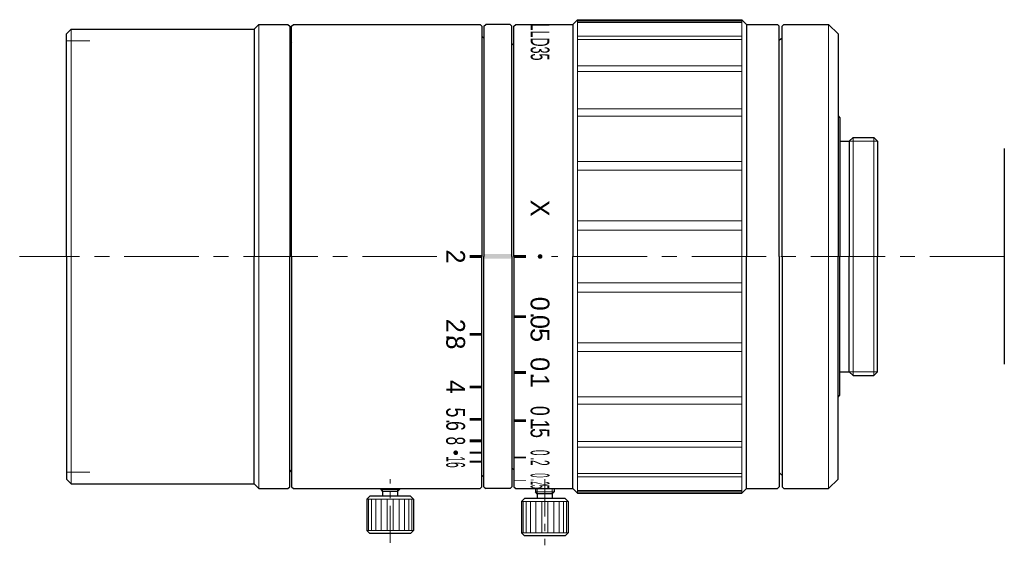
# Model space of a CAD drawing. Header units: millimetres. Extents: x 2 to 107, y 19 to 75.
import ezdxf
from ezdxf.enums import TextEntityAlignment as Align

# ---------------------------------------------------------------- set-up
doc = ezdxf.new("R2010")
doc.units = ezdxf.units.MM
doc.header["$LTSCALE"] = 0.25
doc.linetypes.add('CENTER', pattern=[50.8, 31.75, -6.35, 6.35, -6.35])
doc.layers.add('00_補助線', color=252, linetype='Continuous', lineweight=0, plot=False)
for name, color, linetype, lineweight in [('01_外形線', 7, 'Continuous', 30), ('02_ﾈｼﾞ（断面）・遮光線仕切り', 7, 'Continuous', 20), ('03_ﾈｼﾞ・ﾛｰﾚｯﾄ・遮光線', 7, 'Continuous', 9), ('04_中心線', 1, 'CENTER', 20), ('06_面取線', 7, 'Continuous', 9), ('09_文字', 2, 'Continuous', 20)]:
    doc.layers.add(name, color=color, linetype=linetype, lineweight=lineweight)
doc.styles.add('VS Standard', font='txt', dxfattribs={"height": 3})

msp = doc.modelspace()

# ---------------------------------------------------------------- hatches: boundary and pattern name
at = {"layer": '01_外形線'}
h = msp.add_hatch(color=256, dxfattribs=at)
h.dxf.hatch_style = 1
h.paths.add_polyline_path([(51.06, 49.85), (51.06, 50.15), (49.76, 50.15), (49.76, 49.85)])
h = msp.add_hatch(color=256, dxfattribs=at)
h.dxf.hatch_style = 1
h.paths.add_polyline_path([(54.26, 50.25), (51.26, 50.25), (51.26, 49.75), (54.26, 49.75)])
h = msp.add_hatch(color=256, dxfattribs=at)
h.dxf.hatch_style = 1
h.paths.add_polyline_path([(55.76, 49.85), (55.76, 50.15), (54.46, 50.15), (54.46, 49.85)])
h = msp.add_hatch(color=256, dxfattribs=at)
h.dxf.hatch_style = 1
h.paths.add_polyline_path([(55.76, 43.44), (55.76, 43.74), (54.46, 43.74), (54.46, 43.44)])
h = msp.add_hatch(color=256, dxfattribs=at)
h.dxf.hatch_style = 1
h.paths.add_polyline_path([(51.06, 41.55), (51.06, 41.85), (49.76, 41.85), (49.76, 41.55)])
h = msp.add_hatch(color=256, dxfattribs=at)
h.dxf.hatch_style = 1
h.paths.add_polyline_path([(55.76, 37.48), (55.76, 37.78), (54.46, 37.78), (54.46, 37.48)])
h = msp.add_hatch(color=256, dxfattribs=at)
h.dxf.hatch_style = 1
h.paths.add_polyline_path([(51.06, 35.94), (51.06, 36.24), (49.76, 36.24), (49.76, 35.94)])
h = msp.add_hatch(color=256, dxfattribs=at)
h.dxf.hatch_style = 1
h.paths.add_polyline_path([(51.06, 32.49), (51.06, 32.79), (49.76, 32.79), (49.76, 32.49)])
h = msp.add_hatch(color=256, dxfattribs=at)
h.dxf.hatch_style = 1
h.paths.add_polyline_path([(55.76, 32.35), (55.76, 32.65), (54.46, 32.65), (54.46, 32.35)])
h = msp.add_hatch(color=256, dxfattribs=at)
h.dxf.hatch_style = 1
h.paths.add_polyline_path([(51.06, 30.19), (51.06, 30.49), (49.76, 30.49), (49.76, 30.19)])
h = msp.add_hatch(color=256, dxfattribs=at)
h.dxf.hatch_style = 1
h.paths.add_polyline_path([(51.06, 28.97), (51.06, 29.17), (49.76, 29.17), (49.76, 28.97)])
h = msp.add_hatch(color=256, dxfattribs=at)
h.dxf.hatch_style = 1
h.paths.add_polyline_path([(55.76, 28.47), (55.76, 28.67), (54.46, 28.67), (54.46, 28.47)])
h = msp.add_hatch(color=256, dxfattribs=at)
h.dxf.hatch_style = 1
h.paths.add_polyline_path([(51.06, 28.03), (51.06, 28.23), (49.76, 28.23), (49.76, 28.03)])
h = msp.add_hatch(color=256, dxfattribs=at)
h.dxf.hatch_style = 1
h.paths.add_polyline_path([(55.76, 26.04), (55.76, 26.14), (54.46, 26.14), (54.46, 26.04)])
at = {"layer": '09_文字'}
h = msp.add_hatch(color=256, dxfattribs=at)
h.dxf.hatch_style = 1
h.paths.add_polyline_path([(57.26, 49.75, 1), (57.26, 50.25, 1)])
h = msp.add_hatch(color=256, dxfattribs=at)
h.dxf.hatch_style = 1
h.paths.add_polyline_path([(48.26, 28.82, 1), (48.26, 29.32, 1)])

# ---------------------------------------------------------------- linework, layer by layer
at = {"layer": '00_補助線'}
for p, q in [((6.76, 73), (9.26, 73)), ((6.76, 27), (9.26, 27))]:
    msp.add_line(p, q, dxfattribs=at)
at = {"layer": '01_外形線'}
for p, q in [((27.26, 74.75), (26.76, 74.25)), ((27.26, 74.75), (30.36, 74.75)), ((30.36, 74.75), (30.56, 74.55)), ((30.56, 74.55), (30.56, 50)), ((30.76, 74.55), (30.96, 74.75)), ((30.76, 50), (30.76, 74.55)), ((30.96, 74.75), (50.86, 74.75)), ((50.86, 74.75), (51.06, 74.55)), ((51.06, 74.55), (51.06, 50)), ((51.26, 74.55), (51.46, 74.75)), ((51.26, 74.55), (51.26, 50)), ((54.06, 74.75), (51.46, 74.75)), ((54.26, 74.55), (54.06, 74.75)), ((54.26, 50), (54.26, 74.55)), ((54.46, 74.55), (54.66, 74.75)), ((54.46, 50), (54.46, 74.55)), ((54.66, 74.75), (60.76, 74.75)), ((60.76, 74.75), (61.26, 75.25)), ((60.76, 74.75), (60.76, 74.75)), ((60.76, 74.75), (60.76, 50)), ((61.26, 75.25), (78.76, 75.25)), ((78.76, 75.25), (79.26, 74.75)), ((79.26, 74.75), (79.26, 74.75)), ((79.26, 74.75), (82.56, 74.75)), ((79.26, 74.75), (79.26, 50)), ((82.76, 74.55), (82.56, 74.75)), ((82.76, 50), (82.76, 74.55)), ((83.06, 74.55), (83.26, 74.75)), ((83.06, 50), (83.06, 74.55)), ((83.26, 74.75), (88.03, 74.75)), ((88.03, 74.75), (89.03, 73.75)), ((6.76, 73.75), (7.26, 74.25)), ((6.76, 50), (6.76, 73.75)), ((7.26, 74.25), (26.76, 74.25)), ((26.76, 74.25), (26.76, 74.25)), ((26.76, 74.25), (26.76, 50)), ((51.06, 73.5), (51.06, 73.5)), ((51.06, 73.5), (51.26, 73.3)), ((89.03, 73.75), (89.03, 50)), ((30.56, 73), (30.56, 73)), ((30.56, 73), (30.76, 72.8)), ((54.46, 72.75), (54.26, 72.55)), ((82.76, 73.05), (82.96, 73.25)), ((82.96, 73.25), (83.06, 73.25)), ((89.03, 65), (89.03, 65)), ((89.03, 65), (89.23, 64.8)), ((89.23, 64.8), (89.23, 50)), ((89.23, 62.3), (90.23, 62.3)), ((90.23, 62.3), (90.63, 62.7)), ((90.23, 62.3), (90.23, 62.3)), ((90.23, 62.3), (90.23, 50)), ((90.63, 62.7), (92.84, 62.7)), ((93.23, 62.3), (92.84, 62.7)), ((93.23, 62.3), (93.23, 50)), ((106.76, 61.5), (106.76, 38.5)), ((6.76, 50), (6.76, 26.25)), ((26.76, 25.75), (26.76, 50)), ((30.56, 25.45), (30.56, 50)), ((30.76, 50), (30.76, 25.45)), ((51.06, 25.45), (51.06, 50)), ((51.26, 25.45), (51.26, 50)), ((54.26, 50), (54.26, 25.45)), ((54.46, 50), (54.46, 25.45)), ((60.76, 25.25), (60.76, 50)), ((79.26, 25.25), (79.26, 50)), ((82.76, 50), (82.76, 25.45)), ((83.06, 50), (83.06, 25.45)), ((89.03, 26.25), (89.03, 50)), ((89.23, 35.2), (89.23, 50)), ((90.23, 37.7), (90.23, 50)), ((93.23, 37.7), (93.23, 50)), ((89.23, 37.7), (90.23, 37.7)), ((90.23, 37.7), (90.23, 37.7)), ((90.23, 37.7), (90.63, 37.3)), ((90.63, 37.3), (92.84, 37.3)), ((93.23, 37.7), (92.84, 37.3)), ((89.03, 35), (89.23, 35.2)), ((89.03, 35), (89.03, 35)), ((54.46, 27.25), (54.26, 27.45)), ((6.76, 26.25), (7.26, 25.75)), ((30.56, 27), (30.76, 27.2)), ((30.56, 27), (30.56, 27)), ((51.06, 26.5), (51.26, 26.7)), ((51.06, 26.5), (51.06, 26.5)), ((82.76, 26.95), (82.96, 26.75)), ((82.96, 26.75), (83.06, 26.75)), ((88.03, 25.25), (89.03, 26.25)), ((7.26, 25.75), (26.76, 25.75)), ((26.76, 25.75), (26.76, 25.75)), ((27.26, 25.25), (26.76, 25.75)), ((27.26, 25.25), (30.36, 25.25)), ((30.36, 25.25), (30.56, 25.45)), ((30.76, 25.45), (30.96, 25.25)), ((30.96, 25.25), (50.86, 25.25)), ((40.27, 25.25), (40.27, 25.15)), ((42.27, 25.25), (42.27, 25.15)), ((50.86, 25.25), (51.06, 25.45)), ((51.26, 25.45), (51.46, 25.25)), ((54.06, 25.25), (51.46, 25.25)), ((54.26, 25.45), (54.06, 25.25)), ((54.46, 25.45), (54.66, 25.25)), ((54.66, 25.25), (60.76, 25.25)), ((56.76, 25.25), (56.76, 24.9)), ((58.76, 25.25), (58.76, 24.9)), ((60.76, 25.25), (60.76, 25.25)), ((60.76, 25.25), (61.26, 24.75)), ((78.76, 24.75), (79.26, 25.25)), ((79.26, 25.25), (79.26, 25.25)), ((79.26, 25.25), (82.56, 25.25)), ((82.76, 25.45), (82.56, 25.25)), ((83.06, 25.45), (83.26, 25.25)), ((83.26, 25.25), (88.03, 25.25)), ((39.09, 24.45), (38.77, 24.13)), ((43.44, 24.45), (39.09, 24.45)), ((40.27, 25.15), (40.47, 24.95)), ((40.47, 24.95), (40.47, 24.45)), ((42.07, 24.95), (40.47, 24.95)), ((42.07, 24.95), (42.27, 25.15)), ((42.07, 24.95), (42.07, 24.45)), ((43.44, 24.45), (43.77, 24.13)), ((55.59, 24.2), (55.26, 23.88)), ((59.94, 24.2), (55.59, 24.2)), ((56.96, 24.7), (56.76, 24.9)), ((56.96, 24.7), (56.96, 24.2)), ((58.56, 24.7), (56.96, 24.7)), ((58.56, 24.7), (58.76, 24.9)), ((58.56, 24.7), (58.56, 24.2)), ((59.94, 24.2), (60.26, 23.88)), ((61.26, 24.75), (78.76, 24.75)), ((38.77, 24.13), (38.77, 20.78)), ((43.77, 24.13), (43.77, 20.78)), ((55.26, 23.88), (55.26, 20.53)), ((60.26, 23.88), (60.26, 20.53)), ((39.09, 20.45), (38.77, 20.78)), ((43.44, 20.45), (39.09, 20.45)), ((43.44, 20.45), (43.77, 20.78)), ((55.59, 20.2), (55.26, 20.53)), ((59.94, 20.2), (55.59, 20.2)), ((59.94, 20.2), (60.26, 20.53))]:
    msp.add_line(p, q, dxfattribs=at)
at = {"layer": '02_ﾈｼﾞ（断面）・遮光線仕切り'}
for p, q in [((90.23, 62.3), (93.23, 62.3)), ((90.23, 37.7), (93.23, 37.7)), ((40.47, 25.25), (40.47, 24.95)), ((42.07, 25.25), (42.07, 24.95)), ((56.96, 25.25), (56.96, 24.7)), ((58.56, 25.25), (58.56, 24.7))]:
    msp.add_line(p, q, dxfattribs=at)
at = {"layer": '03_ﾈｼﾞ・ﾛｰﾚｯﾄ・遮光線'}
for p, q in [((78.77, 75.09), (61.26, 75.09)), ((78.77, 74.96), (61.26, 74.96)), ((78.77, 73.51), (61.26, 73.51)), ((78.77, 73.13), (61.26, 73.13)), ((78.77, 70.33), (61.26, 70.33)), ((78.77, 69.72), (61.26, 69.72)), ((78.77, 65.76), (61.26, 65.76)), ((78.77, 64.97), (61.26, 64.97)), ((78.77, 60.12), (61.26, 60.12)), ((78.77, 59.2), (61.26, 59.2)), ((78.77, 53.79), (61.26, 53.79)), ((78.77, 52.8), (61.26, 52.8)), ((78.77, 47.2), (61.26, 47.2)), ((78.77, 46.21), (61.26, 46.21)), ((78.77, 40.8), (61.26, 40.8)), ((78.77, 39.88), (61.26, 39.88)), ((78.77, 35.03), (61.26, 35.03)), ((78.77, 34.24), (61.26, 34.24)), ((78.77, 30.28), (61.26, 30.28)), ((78.77, 29.67), (61.26, 29.67)), ((78.77, 26.87), (61.26, 26.87)), ((78.77, 26.49), (61.26, 26.49)), ((78.77, 25.04), (61.26, 25.04)), ((78.77, 24.91), (61.26, 24.91))]:
    msp.add_line(p, q, dxfattribs=at)
at = {"layer": '04_中心線'}
for p, q in [((46.26, 50), (1.76, 50)), ((106.76, 50), (58.47, 50))]:
    msp.add_line(p, q, dxfattribs=at)
at = {"layer": '04_中心線', "ltscale": 0.5}
for p, q in [((41.26, 19.45), (41.26, 26.25)), ((57.76, 26.25), (57.76, 19.2))]:
    msp.add_line(p, q, dxfattribs=at)
at = {"layer": '06_面取線'}
for p, q in [((27.26, 74.75), (27.26, 50)), ((61.26, 75.25), (61.26, 50)), ((78.76, 75.25), (78.76, 50)), ((7.26, 74.25), (7.26, 50)), ((90.63, 62.7), (90.63, 50)), ((92.84, 62.7), (92.84, 50)), ((7.26, 25.75), (7.26, 50)), ((27.26, 25.25), (27.26, 50)), ((61.26, 24.75), (61.26, 50)), ((78.76, 24.75), (78.76, 50)), ((90.63, 37.3), (90.63, 50)), ((92.84, 37.3), (92.84, 50)), ((42.27, 25.15), (40.27, 25.15)), ((58.76, 24.9), (56.76, 24.9)), ((43.77, 24.13), (38.77, 24.13)), ((38.96, 20.78), (38.96, 24.13)), ((39.28, 20.78), (39.28, 24.13)), ((39.74, 20.78), (39.74, 24.13)), ((40.31, 20.78), (40.31, 24.13)), ((40.94, 20.78), (40.94, 24.13)), ((41.59, 20.78), (41.59, 24.13)), ((42.22, 20.78), (42.22, 24.13)), ((42.79, 20.78), (42.79, 24.13)), ((43.25, 20.78), (43.25, 24.13)), ((43.57, 20.78), (43.57, 24.13)), ((60.26, 23.88), (55.26, 23.88)), ((55.46, 20.53), (55.46, 23.88)), ((55.78, 20.53), (55.78, 23.88)), ((56.24, 20.53), (56.24, 23.88)), ((56.81, 20.53), (56.81, 23.88)), ((57.44, 20.53), (57.44, 23.88)), ((58.09, 20.53), (58.09, 23.88)), ((58.72, 20.53), (58.72, 23.88)), ((59.29, 20.53), (59.29, 23.88)), ((59.75, 20.53), (59.75, 23.88)), ((60.07, 20.53), (60.07, 23.88)), ((43.77, 20.78), (38.77, 20.78)), ((60.26, 20.53), (55.26, 20.53))]:
    msp.add_line(p, q, dxfattribs=at)
at = {"layer": '06_面取線', "lineweight": 20}
for p in [(88.03, 74.75), (88.03, 25.25)]:
    msp.add_line(p, (88.03, 50), dxfattribs=at)

# ---------------------------------------------------------------- texts
at = {"layer": '09_文字', "style": 'VS Standard'}
for s, width, p in [('LLD35', 0.5, (58.26, 72.87)), ('5', 0.7, (49.25, 33.37)), ('0', 0.7, (58.25, 33.54)), ('.', 0.7, (58.25, 32.55)), ('.', 0.7, (49.26, 32.41)), ('6', 0.7, (49.26, 31.93)), ('5', 0.7, (58.25, 31.17)), ('1', 0.7, (58.25, 32.08)), ('8', 0.6, (49.25, 30.34)), ('1', 0.4, (49.26, 28.39)), ('0', 0.4, (58.25, 29.07)), ('.', 0.4, (58.25, 28.43)), ('6', 0.4, (49.25, 27.77)), ('2', 0.4, (58.25, 27.99)), ('0', 0.3, (58.25, 26.65)), ('.', 0.3, (58.25, 26.16)), ('5', 0.2, (58.25, 25.45)), ('2', 0.2, (58.25, 25.82))]:
    msp.add_text(s, height=2, rotation=270, dxfattribs=dict(at, width=width)).set_placement(p, align=Align.TOP_CENTER)
for s, p in [('X', (58.26, 55.15)), ('2', (49.25, 50)), ('0', (58.25, 44.96)), ('2', (49.25, 42.61)), ('.', (58.25, 43.72)), ('0', (58.25, 43.02)), ('5', (58.25, 41.62)), ('.', (49.26, 41.37)), ('8', (49.26, 40.83)), ('0', (58.25, 38.52)), ('4', (49.25, 36.09)), ('.', (58.25, 37.28)), ('1', (58.25, 36.73))]:
    msp.add_text(s, height=2, rotation=270, dxfattribs=at).set_placement(p, align=Align.TOP_CENTER)

doc.saveas('drawing.dxf')
